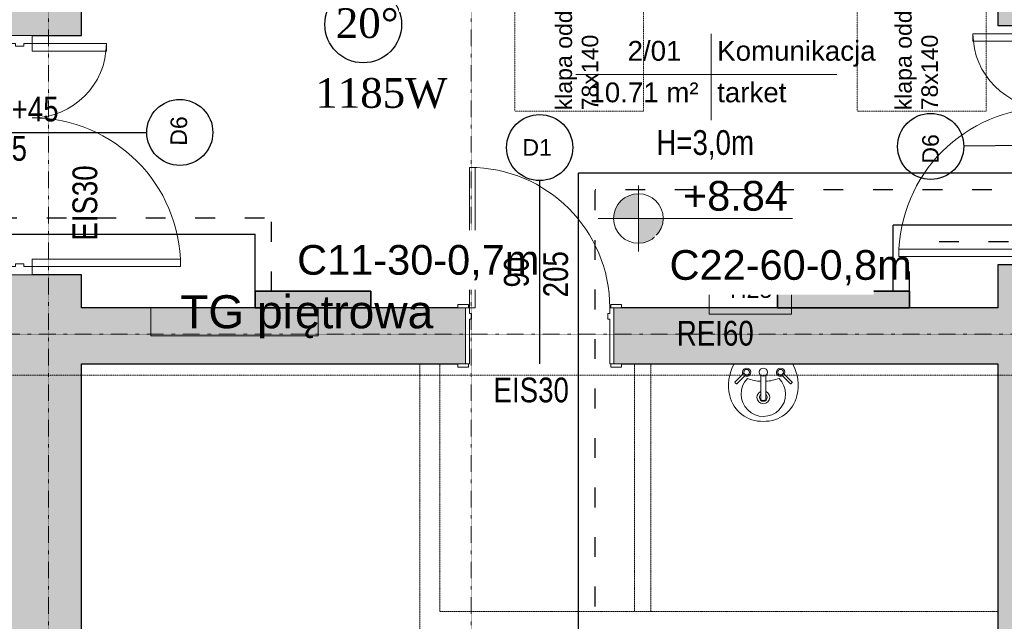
# Model space of a CAD drawing. Header units: inches. Extents: x -112469 to 885939, y -131046 to 286269.
# Tile 98 of 138: x 129918 to 135883, y -109603 to -105959. Entities that reach past the tile are written whole.
import ezdxf

# ---------------------------------------------------------------- set-up
doc = ezdxf.new("R2010")
doc.units = ezdxf.units.IN
doc.header["$MEASUREMENT"] = 0
for name, pattern in [('ACAD_ISO03W100', [30, 12, -18]), ('Aligning Line 1_8_', [0.635, 0.3175, -0.3175]), ('Linia siatki', [0.9925, 0.47, -0.2175, 0.0875, -0.2175]), ('Ukryty', [0.714375, 0.47625, -0.238125])]:
    doc.linetypes.add(name, pattern=pattern)
for name, color, linetype, lineweight in [('_IS_CO grzejniki', 1, 'Continuous', 35), ('_IS_CO opis', 26, 'Continuous', 25), ('_IS_CO powrót', 5, 'ACAD_ISO03W100', 30), ('_IS_CO zasilenie', 1, 'Continuous', 30), ('A-AREA-IDEN', 251, 'Continuous', 9), ('A-DETL', 251, 'Continuous', 9), ('A-DETL-HDLN', 251, 'Ukryty', 9), ('A-DETL-MEDM', 251, 'Continuous', 25), ('A-DETL-THIN', 251, 'Continuous', 9), ('A-DOOR', 251, 'Continuous', 9), ('A-DOOR-FRAM', 251, 'Continuous', 18), ('A-WALL', 251, 'Continuous', 9), ('A-WALL-PATT', 254, 'Continuous', 25), ('G-ANNO-DIMS', 251, 'Continuous', 9), ('G-ANNO-TEXT', 251, 'Continuous', 9), ('P-SANR-FIXT', 251, 'Continuous', 9), ('S-GRID', 251, 'Continuous', 9)]:
    doc.layers.add(name, color=color, linetype=linetype, lineweight=lineweight)
doc.styles.add('Arial', font='arial.ttf', dxfattribs={"height": 25})
doc.styles.add('Arial_1', font='arial.ttf', dxfattribs={"height": 12})
doc.styles.add('Arial_2', font='arial.ttf', dxfattribs={"height": 10})
doc.styles.add('Arial_3', font='arial.ttf', dxfattribs={"height": 15})
doc.styles.add('Arial_4', font='arial.ttf', dxfattribs={"width": 0.8, "height": 18})
doc.styles.add('Arial_5', font='arial.ttf', dxfattribs={"height": 20})
doc.styles.add('krzysiek', font='times.ttf')

# ---------------------------------------------------------------- blocks, each defined once
blk = doc.blocks.new('Etyk_pom_1_mala - Etyk_pom_1_mala-219433-6_Poziom posadzka II pietra')
at = {"layer": 'A-AREA-IDEN'}
for p, q in [((-0.0958, 0.1444), (-0.0958, -0.3781)), ((-0.9154, -0.1015), (0.6661, -0.1015))]:
    blk.add_line(p, q, dxfattribs=at)
blk = doc.blocks.new('Lavabo mural - 05 - 440mm x 350mm-346807-6_Poziom posadzka II pietra')
at = {"layer": 'P-SANR-FIXT'}
for p, q in [((-17.19, -11.05), (-11.74, -5.6)), ((17.5, -11.05), (12.05, -5.6)), ((-16.1, -12.14), (-10.65, -6.69)), ((-1.5, -21.49), (-1.5, -7.07)), ((1.5, -21.49), (1.5, -7.07)), ((16.41, -12.14), (10.96, -6.69))]:
    blk.add_line(p, q, dxfattribs=at)
for centre, radius, start, end in [((5.33, -13.08), 26.44, 150.36495, 193.63505), ((-5.33, -13.08), 26.44, 346.36495, 29.63505), ((-10.13, -5.07), 2.5, 0, 180), ((-10.13, -5.07), 2.5, 180, 207.05328), ((-10.13, -5.07), 1.7, 360, 180), ((-10.13, -5.07), 1.7, 180, 198.05956), ((-10.13, -5.07), 1.7, 198.05956, 360), ((-10.13, -5.07), 2.5, 242.94672, 0), ((0, -5.07), 2.5, 0, 180), ((0, -5.07), 2.5, 180, 0), ((10.43, -5.07), 2.5, 360, 180), ((10.43, -5.07), 2.5, 180, 297.05328), ((10.43, -5.07), 1.7, 0, 180), ((10.43, -5.07), 1.7, 180, 0), ((10.43, -5.07), 2.5, 332.94672, 360), ((0, -18.36), 13.5, 135.46291, 45.05561), ((-0.16, 16.03), 26.66, 249.19864, 267.10928), ((-0.16, 16.03), 26.66, 273.5606, 291.31988), ((0, -20.36), 3.86, 112.88275, 180), ((0, -20.36), 3.86, 360, 67.11782), ((-0.59, -14.51), 20.35, 193.63505, 271.65578), ((0, -20.36), 3.86, 180, 360), ((0, -20.36), 2.35, 129.68263, 180), ((0, -20.36), 2.35, 180, 360), ((0.59, -14.51), 20.35, 268.34422, 346.36495), ((0, -20.36), 2.35, 360, 50.3185)]:
    blk.add_arc(centre, radius, start, end, dxfattribs=at)
for centre, major_axis, ratio, start_param, end_param in [((-16.65, -11.59), (-0.545, 0.545), 0.274309, 0, 3.141593), ((16.95, -11.59), (0.545, 0.545), 0.274309, 3.141593, 6.283185), ((0, -21.49), (-1.5, 0), 0.428525, 0, 3.141593)]:
    blk.add_ellipse(centre, major_axis=major_axis, ratio=ratio, start_param=start_param, end_param=end_param, dxfattribs=at)
blk = doc.blocks.new('Drzwi-korytarz-niesymetryczne-wpuszczane - 1350 x 2000mm-590928-6_Poziom posadzka II pietra')
at = {"layer": 'A-DOOR', "lineweight": 18}
for p, q in [((-63, 6.365), (-67.5, 6.365)), ((-67.5, 6.365), (-67.5, -83.635)), ((-63, -83.635), (-63, 6.365)), ((63, 6.365), (67.5, 6.365)), ((63, -38.635), (63, 6.365)), ((67.5, 6.365), (67.5, -38.635)), ((67.5, -38.635), (63, -38.635)), ((-67.5, -83.635), (-63, -83.635))]:
    blk.add_line(p, q, dxfattribs=at)
at = {"layer": 'A-DOOR'}
for centre, radius, start, end in [((-67.5, 6.365), 90, 270, 360), ((67.5, 6.365), 45, 180, 270)]:
    blk.add_arc(centre, radius, start, end, dxfattribs=at)
at = {"layer": 'A-DOOR-FRAM'}
for p, q in [((-72.5, 21.365), (-67.5, 21.365)), ((-72.5, 6.365), (-72.5, 21.365)), ((-67.5, 21.365), (-67.5, 16.44375)), ((67.5, 21.365), (72.5, 21.365)), ((67.5, 16.44375), (67.5, 21.365)), ((72.5, 21.365), (72.5, 6.365)), ((-67.5, 16.44375), (-65.9125, 16.44375)), ((-65.9125, 16.44375), (-65.9125, 11.34125)), ((65.9125, 16.44375), (67.5, 16.44375)), ((65.9125, 11.34125), (65.9125, 16.44375)), ((-67.5, 6.365), (-72.5, 6.365)), ((-67.5, 11.34125), (-67.5, 6.365)), ((-65.9125, 11.34125), (-67.5, 11.34125)), ((67.5, 11.34125), (65.9125, 11.34125)), ((67.5, 6.365), (67.5, 11.34125)), ((72.5, 6.365), (67.5, 6.365))]:
    blk.add_line(p, q, dxfattribs=at)
blk = doc.blocks.new('Drzwi-korytarz-niesymetryczne-wpuszczane - 1350 x 2000mm-591046-6_Poziom posadzka II pietra')
at = {"layer": 'A-DOOR', "lineweight": 18}
for p, q in [((-67.5, -6.365), (-67.5, 83.635)), ((-67.5, 83.635), (-63, 83.635)), ((-63, 83.635), (-63, -6.365)), ((67.5, 38.635), (63, 38.635)), ((63, 38.635), (63, -6.365)), ((67.5, -6.365), (67.5, 38.635)), ((-63, -6.365), (-67.5, -6.365)), ((63, -6.365), (67.5, -6.365))]:
    blk.add_line(p, q, dxfattribs=at)
at = {"layer": 'A-DOOR'}
for centre, radius, start, end in [((-67.5, -6.365), 90, 0, 90), ((67.5, -6.365), 45, 90, 180)]:
    blk.add_arc(centre, radius, start, end, dxfattribs=at)
at = {"layer": 'A-DOOR-FRAM'}
for p, q in [((-67.5, -6.365), (-72.5, -6.365)), ((-72.5, -6.365), (-72.5, -21.365)), ((-67.5, -11.34125), (-67.5, -6.365)), ((-65.9125, -11.34125), (-67.5, -11.34125)), ((-65.9125, -16.44375), (-65.9125, -11.34125)), ((67.5, -11.34125), (65.9125, -11.34125)), ((65.9125, -11.34125), (65.9125, -16.44375)), ((67.5, -6.365), (67.5, -11.34125)), ((72.5, -6.365), (67.5, -6.365)), ((72.5, -21.365), (72.5, -6.365)), ((-67.5, -21.365), (-67.5, -16.44375)), ((-67.5, -16.44375), (-65.9125, -16.44375)), ((65.9125, -16.44375), (67.5, -16.44375)), ((67.5, -16.44375), (67.5, -21.365)), ((-72.5, -21.365), (-67.5, -21.365)), ((67.5, -21.365), (72.5, -21.365))]:
    blk.add_line(p, q, dxfattribs=at)
blk = doc.blocks.new('Drzwi-wewnętrzne-jednoskrzydłowe-dwupanelowe-drewniane - 900 x 2100mm-321421-6_Poziom posadzka II pietra')
at = {"layer": 'A-DOOR'}
for p, q in [((-49.635, 19.3175), (-43.135, 19.3175)), ((-49.635, 17.3175), (-49.635, 19.3175)), ((-43.135, 19.3175), (-43.135, 17.3175)), ((43.135, 19.3175), (49.635, 19.3175)), ((43.135, 17.3175), (43.135, 19.3175)), ((49.635, 19.3175), (49.635, 17.3175)), ((-43.135, 17.3175), (-49.635, 17.3175)), ((49.635, 17.3175), (43.135, 17.3175)), ((-49.635, -16.6825), (-43.135, -16.6825)), ((-49.635, -18.6825), (-49.635, -16.6825)), ((-43.135, -16.6825), (-43.135, -18.6825)), ((43.135, -16.6825), (49.635, -16.6825)), ((43.135, -18.6825), (43.135, -16.6825)), ((49.635, -16.6825), (49.635, -18.6825)), ((-43.135, -18.6825), (-49.635, -18.6825)), ((49.635, -18.6825), (43.135, -18.6825))]:
    blk.add_line(p, q, dxfattribs=at)
at = {"layer": 'A-DOOR', "lineweight": 18}
for p, q in [((39, -16.6825), (42.5, -16.6825)), ((39, -101.6825), (39, -16.6825)), ((42.5, -16.6825), (42.5, -101.6825)), ((42.5, -101.6825), (39, -101.6825))]:
    blk.add_line(p, q, dxfattribs=at)
at = {"layer": 'A-DOOR'}
blk.add_arc((42.5, -16.6825), 85, 180, 270, dxfattribs=at)
at = {"layer": 'A-DOOR-FRAM'}
for p, q in [((-45, 17.3175), (-42.5, 17.3175)), ((-45, -16.6825), (-45, 17.3175)), ((-42.5, 17.3175), (-42.5, -9.69)), ((42.5, 17.3175), (45, 17.3175)), ((42.5, -9.69), (42.5, 17.3175)), ((45, 17.3175), (45, -16.6825)), ((-42.5, -9.69), (-41.23, -9.69)), ((-41.23, -9.69), (-41.23, -13.1825)), ((41.23, -9.69), (42.5, -9.69)), ((41.23, -13.1825), (41.23, -9.69)), ((-42.5, -16.6825), (-45, -16.6825)), ((-42.5, -13.1825), (-42.5, -16.6825)), ((-41.23, -13.1825), (-42.5, -13.1825)), ((42.5, -13.1825), (41.23, -13.1825)), ((42.5, -16.6825), (42.5, -13.1825)), ((45, -16.6825), (42.5, -16.6825))]:
    blk.add_line(p, q, dxfattribs=at)
blk = doc.blocks.new('2 PIĘTRO')
at = {"layer": 'A-WALL-PATT', "lineweight": 9}
h = blk.add_hatch(color=251, dxfattribs=at)
h.paths.add_polyline_path([(192263.54, -20075.71), (192723.54, -20075.71), (192723.54, -11615.71), (192263.54, -11615.71), (192263.54, -19425.71)])
h.paths.add_polyline_path([(192263.54, -10165.71), (192723.54, -10165.71), (192723.54, -4045.71), (192263.54, -4045.71), (192263.54, -10160.72)])
h = blk.add_hatch(color=251, dxfattribs=at)
h.paths.add_polyline_path([(198273.54, -19445.71), (198733.54, -19445.71), (198733.54, -11555.71), (198273.54, -11555.71), (198273.54, -19425.71)])
h.paths.add_polyline_path([(198273.54, -10105.71), (198733.54, -10105.71), (198733.54, -4045.71), (198273.54, -4045.71), (198273.54, -9567.62)])
h = blk.add_hatch(color=251, dxfattribs=at)
h.paths.add_polyline_path([(198273.54, -12155.71), (198273.54, -11815.71), (195948.54, -11815.71), (195948.54, -12155.71), (198070.2, -12155.71)])
h.paths.add_polyline_path([(193081.58, -12155.71), (195048.54, -12155.71), (195048.54, -11815.71), (192723.54, -11815.71), (192723.54, -12155.71)])
at = {"layer": 'G-ANNO-DIMS'}
h = blk.add_hatch(color=251, dxfattribs=at)
edge = h.paths.add_edge_path()
edge.add_arc((196096.78, -11275.23), 150, 90, 180)
edge.add_line((195946.78, -11275.23), (196096.78, -11275.23))
edge.add_line((196096.78, -11275.23), (196096.78, -11125.23))
h = blk.add_hatch(color=251, dxfattribs=at)
edge = h.paths.add_edge_path()
edge.add_arc((196096.78, -11275.23), 150, 270, 360)
edge.add_line((196246.78, -11275.23), (196096.78, -11275.23))
edge.add_line((196096.78, -11275.23), (196096.78, -11425.23))
at = {"layer": 'A-DETL', "color": 251, "linetype": 'Aligning Line 1_8_'}
for p, q in [((195347.48, -10625), (195347.48, -9465)), ((196127.48, -9465), (196127.48, -10625)), ((197422.55, -10625), (197422.55, -9465)), ((198202.55, -9465), (198202.55, -10625)), ((196127.48, -10625), (195347.48, -10625)), ((198202.55, -10625), (197422.55, -10625))]:
    blk.add_line(p, q, dxfattribs=at)
at = {"layer": 'A-DETL', "color": 251, "linetype": 'Aligning Line 1_8_', "lineweight": 18}
blk.add_line((192196.33, -12225.41), (198833.49, -12225.41), dxfattribs=at)
at = {"layer": 'A-DETL-HDLN', "color": 251}
for p, q in [((194773.54, -14755.71), (194773.54, -12155.71)), ((194893.54, -12155.71), (194893.54, -13655.71)), ((196072.59, -12155.71), (196072.59, -13655.71)), ((196172.59, -12155.71), (196172.59, -13655.71)), ((194893.54, -13655.71), (198273.54, -13655.71))]:
    blk.add_line(p, q, dxfattribs=at)
at = {"layer": 'A-DETL-MEDM', "color": 251}
for p, q in [((192008.54, -10753.92), (193118.54, -10753.92)), ((199177.17, -10825.9), (198067.22, -10836.63)), ((195498.54, -12155.71), (195498.54, -11045.71))]:
    blk.add_line(p, q, dxfattribs=at)
for centre in [(193318.54, -10753.92), (195498.54, -10845.71), (197867.23, -10838.56)]:
    blk.add_circle(centre, 200, dxfattribs=at)
at = {"layer": 'A-DETL-THIN', "color": 251}
for p, q in [((196524.71, -11855.71), (196524.71, -11555.71)), ((196524.71, -11555.71), (197024.71, -11555.71)), ((197024.71, -11555.71), (197024.71, -11855.71)), ((193142.14, -11985.71), (193142.14, -11815.71)), ((193142.14, -11815.71), (194156.06, -11815.71)), ((194156.06, -11815.71), (194156.06, -11985.71)), ((197024.71, -11855.71), (196524.71, -11855.71)), ((194156.06, -11985.71), (193142.14, -11985.71))]:
    blk.add_line(p, q, dxfattribs=at)
at = {"layer": 'A-WALL', "color": 251, "lineweight": 25}
for p, q in [((198273.54, -4675.71), (198273.54, -10105.71)), ((192723.54, -10165.71), (192723.54, -9885.71)), ((198273.54, -10105.71), (198573.54, -10105.71)), ((192423.54, -10165.71), (192723.54, -10165.71)), ((198273.54, -11555.71), (198273.54, -11815.71)), ((198573.54, -11555.71), (198273.54, -11555.71)), ((192723.54, -11615.71), (192423.54, -11615.71)), ((192723.54, -11815.71), (192723.54, -11615.71)), ((195002.19, -11815.71), (192723.54, -11815.71)), ((198273.54, -11815.71), (195994.89, -11815.71)), ((192723.54, -12155.71), (195002.19, -12155.71)), ((192723.54, -19425.71), (192723.54, -12155.71)), ((195994.89, -12155.71), (198273.54, -12155.71)), ((198273.54, -12155.71), (198273.54, -19425.71))]:
    blk.add_line(p, q, dxfattribs=at)
at = {"layer": 'G-ANNO-DIMS', "color": 251}
for p, q in [((196096.78, -11075.23), (196096.78, -11475.23)), ((196096.78, -11275.23), (196096.78, -11125.23)), ((197030.64, -11275.23), (195852.54, -11275.23)), ((196296.78, -11275.23), (195896.78, -11275.23)), ((195946.78, -11275.23), (196096.78, -11275.23)), ((196096.78, -11275.23), (197030.64, -11275.23)), ((196096.78, -11275.23), (196096.78, -11425.23)), ((196246.78, -11275.23), (196096.78, -11275.23))]:
    blk.add_line(p, q, dxfattribs=at)
for start, end in [(90, 180), (0, 90), (180, 270), (270, 0)]:
    blk.add_arc((196096.78, -11275.23), 150, start, end, dxfattribs=at)
at = {"layer": 'S-GRID', "color": 251, "linetype": 'Linia siatki'}
for p, q in [((192523.54, -349.63), (192523.54, -23392.42)), ((195083.54, -349.63), (195083.54, -23392.42)), ((178601.56, -11975.71), (213831.77, -11975.71))]:
    blk.add_line(p, q, dxfattribs=at)
at = {"layer": 'A-AREA-IDEN', "color": 251, "xscale": 999.9999999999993, "yscale": 999.9999999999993, "zscale": 999.9999999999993}
blk.add_blockref('Etyk_pom_1_mala - Etyk_pom_1_mala-219433-6_Poziom posadzka II pietra', (196633.15, -10301.19), dxfattribs=at)
at = {"layer": 'A-DOOR', "color": 251, "xscale": 10, "yscale": 10, "zscale": 10}
for name, p, rotation in [('Drzwi-korytarz-niesymetryczne-wpuszczane - 1350 x 2000mm-591046-6_Poziom posadzka II pietra', (198509.89, -10830.71), 89.99999999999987), ('Drzwi-korytarz-niesymetryczne-wpuszczane - 1350 x 2000mm-590928-6_Poziom posadzka II pietra', (192487.19, -10890.71), 89.99999999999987), ('Drzwi-wewnętrzne-jednoskrzydłowe-dwupanelowe-drewniane - 900 x 2100mm-321421-6_Poziom posadzka II pietra', (195498.54, -11982.53), 180)]:
    blk.add_blockref(name, p, dxfattribs=dict(at, rotation=rotation))
at = {"layer": 'P-SANR-FIXT', "color": 251, "xscale": 10, "yscale": 10, "zscale": 10}
blk.add_blockref('Lavabo mural - 05 - 440mm x 350mm-346807-6_Poziom posadzka II pietra', (196853.54, -12155.71), dxfattribs=at)
at = {"layer": 'A-AREA-IDEN', "color": 251, "char_height": 120, "attachment_point": 1, "style": 'Arial_1'}
for s, insert, width in [('2/01', (196031.24, -10199.48), 424.8944), ('Komunikacja', (196574.02, -10199.48), 1242.6156), ('10.71 m²', (195799.88, -10451.19), 857.8056), ('tarket', (196574.02, -10451.19), 553.1644)]:
    blk.add_mtext(s, dxfattribs=dict(at, insert=insert, width=width))
at = {"layer": 'G-ANNO-DIMS', "color": 251, "insert": (196366.43, -11047.76), "char_height": 180, "width": 601.5934, "attachment_point": 1, "line_spacing_factor": 0.941778, "style": 'Arial_2'}
blk.add_mtext('+8.84', dxfattribs=at)
at = {"layer": 'G-ANNO-TEXT', "color": 251, "attachment_point": 1}
for s, insert, char_height, width, rotation, style in [('klapa oddymiaj', (195594.58, -10620.02), 100, 1098.3119, 90, 'Arial_3'), ('klapa oddymiaj', (197652.11, -10620.02), 100, 1098.3119, 90, 'Arial_3'), ('78x140', (195753.33, -10620.02), 100, 561.1812, 90, 'Arial_3'), ('78x140', (197810.86, -10620.02), 100, 561.1812, 90, 'Arial_3'), ('D6', (193261.26, -10833.88), 100, 216.4556, 89.446233, 'Arial_3'), ('D6', (197816.1, -10943.05), 100, 216.4556, 90, 'Arial_3'), ('EIS30', (192668.35, -11410), 150, 697.4681, 90, 'Arial_4'), ('205', (195520.16, -11752.95), 150, 432.9112, 90, 'Arial_4'), ('90', (195282.04, -11693.42), 150, 288.6075, 90, 'Arial_4')]:
    blk.add_mtext(s, dxfattribs=dict(at, insert=insert, char_height=char_height, width=width, rotation=rotation, style=style))
for s, insert, char_height, width, style in [('90+45', (192113.28, -10537.41), 150, 729.5356, 'Arial_4'), ('205', (192113.28, -10775.54), 150, 432.9112, 'Arial_4'), ('D1', (195394.03, -10794.46), 100, 216.4556, 'Arial_3'), ('H=3,0m', (196205.39, -10740.04), 150, 913.9237, 'Arial_4'), ('H25', (196651.63, -11656), 100, 304.6413, 'Arial_3'), ('TG pi', (193320.88, -11740.25), 200, 841.7719, 'Arial_5'), ('ętrowa', (194015.41, -11740.25), 200, 1018.1431, 'Arial_5'), ('REI60', (196329.54, -11895.37), 150, 713.5019, 'Arial_4'), ('EIS30', (195218.95, -12239.06), 150, 697.4681, 'Arial_4')]:
    blk.add_mtext(s, dxfattribs=dict(at, insert=insert, char_height=char_height, width=width, style=style))

msp = doc.modelspace()

# ---------------------------------------------------------------- block references
msp.add_blockref('2 PIĘTRO', (-62430.3, -95887.7))

# ---------------------------------------------------------------- next in the draw order: hatches: boundary and pattern name
at = {"layer": '_IS_CO grzejniki'}
h = msp.add_hatch(color=256, dxfattribs=at)
h.dxf.hatch_style = 1
edge = h.paths.add_edge_path()
edge.add_line((132044.6, -107703.4), (132044.6, -107603.4))
edge.add_line((131844.6, -107603.4), (131344.6, -107603.4))
edge.add_line((131344.6, -107603.4), (131344.6, -107703.4))
edge.add_line((131344.6, -107703.4), (131844.6, -107703.4))
h = msp.add_hatch(color=256, dxfattribs=at)
h.dxf.hatch_style = 1
edge = h.paths.add_edge_path()
edge.add_line((134509, -107603.4), (134509, -107703.4))
edge.add_line((134809, -107703.4), (135309, -107703.4))
edge.add_line((135309, -107703.4), (135309, -107603.4))
edge.add_line((135309, -107603.4), (134809, -107603.4))

# ---------------------------------------------------------------- next in the draw order: linework, layer by layer
for points in [[(132044.6, -107703.4), (132044.6, -107603.4), (131344.6, -107603.4), (131344.6, -107703.4)], [(134509, -107603.4), (134509, -107703.4), (135309, -107703.4), (135309, -107603.4)]]:
    msp.add_lwpolyline(points, close=True, dxfattribs=at)
at = {"layer": '_IS_CO opis', "lineweight": -3, "ltscale": 15}
msp.add_circle((131999.4, -105987.4), 232.3, dxfattribs=at)
at = {"layer": '_IS_CO powrót', "ltscale": 10}
for p, q in [((133404, -115213.4), (133404, -106989)), ((136707.8, -106989), (133404, -106989)), ((129181.9, -107158.4), (131444.6, -107158.4)), ((131444.6, -107603.4), (131444.6, -107158.4)), ((135309, -107603.4), (135309, -107303.4)), ((136807.8, -107303.4), (135309, -107303.4))]:
    msp.add_line(p, q, dxfattribs=at)
at = {"layer": '_IS_CO zasilenie', "ltscale": 10}
for p, q in [((133304, -115213.4), (133304, -106889)), ((136657.8, -106889), (133304, -106889)), ((136757.8, -107203.4), (135209, -107203.4)), ((129131.9, -107258.4), (131344.6, -107258.4)), ((131344.6, -107603.4), (131344.6, -107258.4))]:
    msp.add_line(p, q, dxfattribs=at)

# ---------------------------------------------------------------- next in the draw order: texts
at = {"layer": '_IS_CO opis', "ltscale": 15, "char_height": 180, "attachment_point": 1, "style": 'krzysiek'}
for s, insert, width in [('20%%D', (131833.6, -105889.4), 380.431), ('1185W', (131709.4, -106312.5), 999.971)]:
    msp.add_mtext(s, dxfattribs=dict(at, insert=insert, width=width))
at = {"layer": '_IS_CO opis', "ltscale": 15, "insert": (131599.2, -107323.8), "char_height": 180, "width": 1146.961, "attachment_point": 1, "style": 'Arial', "bg_fill": 2}
msp.add_mtext('C11-30-0,7m', dxfattribs=at)

# ---------------------------------------------------------------- next in the draw order: texts
at = {"layer": '_IS_CO opis', "ltscale": 15, "insert": (133855.1, -107354.5), "char_height": 180, "width": 1146.961, "attachment_point": 1, "style": 'Arial', "bg_fill": 2}
msp.add_mtext('C22-60-0,8m', dxfattribs=at)

# ---------------------------------------------------------------- next in the draw order: linework, layer by layer
at = {"layer": '_IS_CO zasilenie', "ltscale": 10}
msp.add_line((135209, -107603.4), (135209, -107203.4), dxfattribs=at)

doc.saveas('drawing.dxf')
